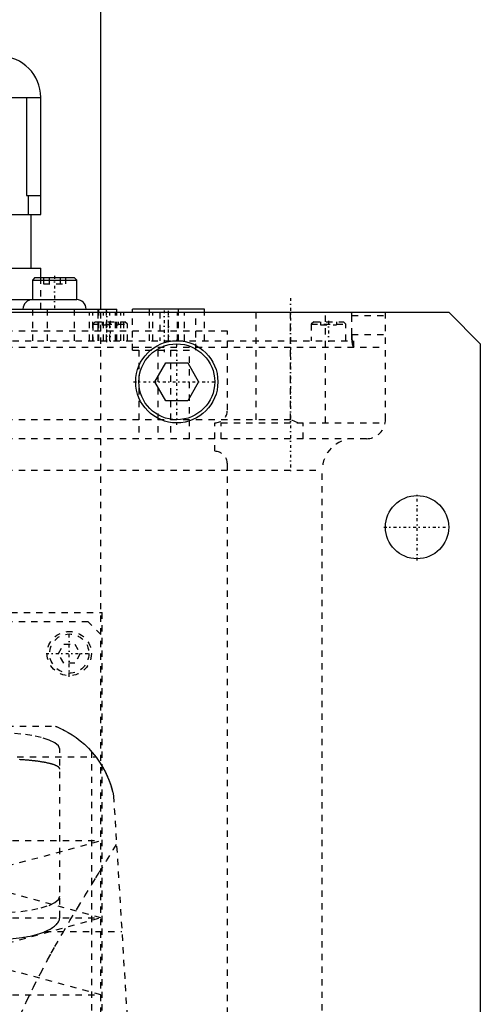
# Model space of a CAD drawing. Extents: x -105 to 105, y -146 to 645.
# Tile 12 of 13: x 32 to 105, y 207 to 363. Entities that reach past the tile are written whole.
import ezdxf

# ---------------------------------------------------------------- set-up
doc = ezdxf.new("R2010")
doc.units = 0
doc.linetypes.add('CENTER', pattern=[1.5, 0.45, -0.5, 0.05, -0.5])
doc.linetypes.add('DASHED', pattern=[2, 1, -1])
for name, color, linetype in [('AM_0', 7, 'CONTINUOUS'), ('AM_3', 7, 'DASHED'), ('AM_7', 7, 'CENTER')]:
    doc.layers.add(name, color=color, linetype=linetype)

msp = doc.modelspace()

# ---------------------------------------------------------------- linework, layer by layer
at = {"layer": 'AM_0', "color": 7, "linetype": 'CONTINUOUS'}
for p, q in [((45, 317), (45, 375.5)), ((2.5, 350.51), (35.5, 350.51)), ((3.02, 350.47), (35.5, 350.47)), ((33.23, 350.47), (33.23, 335)), ((35.5, 332), (35.5, 350.51)), ((33.23, 335), (35.5, 335)), ((33.48, 335), (33.48, 332)), ((6.25, 332), (35.5, 332)), ((34, 323.5), (34, 332)), ((7, 323.5), (35.5, 323.5)), ((35.5, 322), (35.5, 323.5)), ((34.57, 322), (34.17, 321.6)), ((34.17, 321.6), (34.17, 318.5)), ((34.17, 321.6), (41.17, 321.6)), ((34.57, 322), (40.77, 322)), ((41.17, 321.6), (40.77, 322)), ((41.17, 318.5), (41.17, 321.6)), ((6.99, 318.5), (41.17, 318.5)), ((-100, 316.5), (100, 316.5)), ((9.5, 317), (47.5, 317)), ((34.26, 316.5), (34.26, 317)), ((44.68, 316.5), (44.68, 317)), ((45.89, 316.5), (45.89, 317)), ((47.5, 316.5), (47.5, 317)), ((50, 316.5), (50, 317)), ((61.4, 317), (50, 317)), ((52.68, 316.5), (52.68, 317)), ((57.28, 316.5), (57.28, 317)), ((61.4, 316.5), (61.4, 317)), ((100, 316.5), (105, 311.5)), ((105, 311.5), (105, 21.5)), ((53.54, 305.5), (55.27, 308.5)), ((55.27, 308.5), (58.73, 308.5)), ((58.73, 308.5), (60.46, 305.5)), ((55.27, 302.5), (53.54, 305.5)), ((60.46, 305.5), (58.73, 302.5)), ((58.73, 302.5), (55.27, 302.5))]:
    msp.add_line(p, q, dxfattribs=at)
for centre, radius in [((57, 305.5), 6.5), ((57, 305.5), 6), ((95, 282.5), 5)]:
    msp.add_circle(centre, radius, dxfattribs=at)
for centre, radius, start, end in [((29.01, 350.51), 6.49, 0, 90), ((34.17, 317), 1.5, 90, 180), ((41.17, 317), 1.5, 0, 90)]:
    msp.add_arc(centre, radius, start, end, dxfattribs=at)
at = {"layer": 'AM_3', "color": 6, "linetype": 'DASHED'}
for p, q in [((35.5, 317), (35.5, 322)), ((35.94, 322), (35.94, 321)), ((35.94, 321), (39.4, 321)), ((36.81, 322), (36.81, 321)), ((38.54, 322), (38.54, 321)), ((39.4, 322), (39.4, 321)), ((16.75, 317), (34.26, 317)), ((34.26, 312), (34.26, 316.5)), ((36.58, 312), (36.58, 317)), ((40.85, 312), (40.85, 317)), ((43.2, 312), (43.2, 316.5)), ((43.7, 312), (43.7, 316.5)), ((44.52, 316.5), (44.52, 312)), ((44.57, 312), (44.57, 317)), ((44.68, 312), (44.68, 316.5)), ((45, 265.5), (45, 317)), ((45.41, 312), (45.41, 316.5)), ((45.89, 312), (45.89, 316.5)), ((46.42, 312), (46.42, 316.5)), ((47.32, 312), (47.32, 316.5)), ((47.5, 312), (47.5, 316.5)), ((48.13, 312), (48.13, 316.5)), ((48.63, 312), (48.63, 316.5)), ((50, 310.5), (50, 316.5)), ((52.68, 312), (52.68, 316.5)), ((53.2, 312), (53.2, 316.5)), ((54.3, 316.5), (54.3, 312)), ((55.7, 312), (55.7, 316.5)), ((57.1, 312), (57.1, 316.5)), ((57.28, 312), (57.28, 316.5)), ((58.2, 312), (58.2, 316.5)), ((60, 310.5), (60, 316.5)), ((61.4, 312), (61.4, 316.5)), ((69.5, 316.5), (69.5, 299)), ((75, 299.5), (75, 316.5)), ((80.5, 299), (80.5, 316.5)), ((90, 299.5), (90, 316.5)), ((44.11, 315), (43.71, 314.6)), ((44.11, 315), (48.81, 315)), ((45.21, 315), (45.21, 314.5)), ((46.46, 315), (46.46, 314.5)), ((47.71, 315), (47.71, 314.5)), ((49.21, 314.6), (48.81, 315)), ((78.65, 315), (78.25, 314.6)), ((78.65, 315), (83.35, 315)), ((79.75, 315), (79.75, 314.5)), ((81, 315), (81, 314.5)), ((82.25, 315), (82.25, 314.5)), ((83.75, 314.6), (83.35, 315)), ((84.68, 316), (90, 316)), ((84.68, 313), (84.68, 316)), ((65, 313.5), (-65, 313.5)), ((43.71, 314.6), (43.71, 312)), ((43.71, 314.6), (49.21, 314.6)), ((45.21, 314.5), (47.71, 314.5)), ((49.21, 312), (49.21, 314.6)), ((65, 301), (65, 313.5)), ((78.25, 314.6), (78.25, 312)), ((78.25, 314.6), (83.75, 314.6)), ((79.75, 314.5), (82.25, 314.5)), ((83.75, 312), (83.75, 314.6)), ((-85, 312), (85, 312)), ((84.68, 313), (90, 313)), ((85, 311), (85, 312)), ((-90, 311), (90, 311)), ((50, 310.5), (60, 310.5)), ((51, 310.5), (51, 296.5)), ((54, 310.5), (54, 296.5)), ((56, 310.5), (56, 296.5)), ((59, 296.5), (59, 310.5)), ((75, 299.5), (-75, 299.5)), ((76.12, 299), (75, 299.5)), ((63, 294.5), (63, 299)), ((64, 299), (89.96, 299)), ((64, 296.5), (64, 299)), ((77, 296.5), (77, 299)), ((87, 296.5), (-87, 296.5)), ((-80, 291.5), (80, 291.5)), ((65, 37.5), (65, 292.5)), ((80, 30), (80, 291.5)), ((-45.21, 269), (45.21, 269)), ((45.21, 176), (45.21, 269)), ((43, 267.5), (-43, 267.5)), ((45, 265.5), (43, 267.5)), ((45, 179.5), (45, 265.5)), ((38.27, 262.5), (39.13, 264)), ((39.13, 264), (40.87, 264)), ((40.87, 264), (41.73, 262.5)), ((39.13, 261), (38.27, 262.5)), ((41.73, 262.5), (40.87, 261)), ((40.87, 261), (39.13, 261)), ((-37.8, 251), (37.8, 251)), ((38.5, 220.77), (38.5, 247.38)), ((43.5, 247.02), (43.5, 77.05)), ((-44.22, 246.15), (44.22, 246.15)), ((47, 240), (57, 77.05)), ((-45, 232.9), (45, 232.9)), ((22.5, 226.8), (45, 232.9)), ((45, 220.7), (22.5, 226.8)), ((-45, 220.7), (45, 220.7)), ((22.5, 214.6), (45, 220.7)), ((36.16, 218.5), (48.32, 218.5)), ((45, 208.5), (22.5, 214.6)), ((-45, 208.5), (45, 208.5))]:
    msp.add_line(p, q, dxfattribs=at)
for points in [[(38.5, 247.38), (38.31, 247.89), (37.74, 248.37), (36.81, 248.82), (35.57, 249.21), (34.06, 249.53), (32.33, 249.77), (30.45, 249.92), (28.5, 249.97)], [(28.5, 221.5), (30.45, 221.55), (32.33, 221.7), (34.06, 221.94), (35.57, 222.26), (36.81, 222.65), (37.74, 223.1), (38.31, 223.58), (38.5, 224.09)]]:
    msp.add_lwpolyline(points, dxfattribs=at)
for points in [[(84.68, 316, 0), (84.68, 316, 0), (84.68, 316.01, 0), (84.68, 316.02, 0), (84.68, 316.02, 0), (84.68, 316.02, 0), (84.68, 316.03, 0), (84.68, 316.04, 0), (84.68, 316.05, 0), (84.68, 316.05, 0), (84.68, 316.06, 0), (84.68, 316.06, 0), (84.68, 316.07, 0), (84.68, 316.08, 0), (84.68, 316.08, 0), (84.68, 316.09, 0), (84.68, 316.1, 0), (84.68, 316.1, 0), (84.68, 316.11, 0), (84.68, 316.11, 0), (84.68, 316.12, 0), (84.68, 316.13, 0), (84.68, 316.13, 0), (84.68, 316.13, 0), (84.68, 316.14, 0), (84.68, 316.15, 0), (84.68, 316.15, 0), (84.68, 316.15, 0), (84.68, 316.16, 0), (84.68, 316.17, 0), (84.68, 316.18, 0), (84.68, 316.18, 0), (84.68, 316.19, 0), (84.67, 316.19, 0), (84.67, 316.2, 0), (84.67, 316.2, 0), (84.67, 316.21, 0), (84.67, 316.22, 0), (84.67, 316.22, 0), (84.67, 316.23, 0), (84.67, 316.23, 0), (84.67, 316.24, 0), (84.67, 316.24, 0), (84.67, 316.25, 0), (84.67, 316.26, 0), (84.67, 316.26, 0), (84.67, 316.27, 0), (84.67, 316.27, 0), (84.67, 316.27, 0), (84.67, 316.28, 0), (84.67, 316.29, 0), (84.66, 316.29, 0), (84.66, 316.3, 0), (84.66, 316.3, 0), (84.66, 316.31, 0), (84.66, 316.31, 0), (84.66, 316.32, 0), (84.66, 316.32, 0), (84.66, 316.33, 0), (84.66, 316.33, 0), (84.66, 316.34, 0), (84.66, 316.34, 0), (84.66, 316.34, 0), (84.66, 316.35, 0), (84.66, 316.35, 0), (84.66, 316.35, 0), (84.66, 316.36, 0), (84.65, 316.36, 0), (84.65, 316.37, 0), (84.65, 316.37, 0), (84.65, 316.37, 0), (84.65, 316.38, 0), (84.65, 316.38, 0), (84.65, 316.39, 0), (84.65, 316.39, 0), (84.65, 316.39, 0), (84.65, 316.4, 0), (84.65, 316.4, 0), (84.65, 316.4, 0), (84.64, 316.41, 0), (84.64, 316.41, 0), (84.64, 316.42, 0), (84.64, 316.42, 0), (84.64, 316.42, 0), (84.64, 316.42, 0), (84.64, 316.43, 0), (84.64, 316.43, 0), (84.64, 316.44, 0), (84.64, 316.44, 0), (84.63, 316.44, 0), (84.63, 316.44, 0), (84.63, 316.45, 0), (84.63, 316.45, 0), (84.63, 316.45, 0), (84.63, 316.46, 0), (84.63, 316.46, 0), (84.63, 316.46, 0), (84.63, 316.46, 0), (84.63, 316.46, 0), (84.62, 316.47, 0), (84.62, 316.47, 0), (84.62, 316.47, 0), (84.62, 316.47, 0), (84.62, 316.48, 0), (84.62, 316.48, 0), (84.62, 316.48, 0), (84.62, 316.48, 0), (84.62, 316.48, 0), (84.61, 316.48, 0), (84.61, 316.48, 0), (84.61, 316.49, 0), (84.61, 316.49, 0), (84.61, 316.49, 0), (84.61, 316.49, 0), (84.61, 316.49, 0), (84.61, 316.49, 0), (84.61, 316.49, 0), (84.61, 316.49, 0), (84.6, 316.5, 0), (84.6, 316.5, 0), (84.6, 316.5, 0), (84.6, 316.5, 0), (84.6, 316.5, 0), (84.6, 316.5, 0), (84.6, 316.5, 0), (84.6, 316.5, 0), (84.6, 316.5, 0), (84.59, 316.5, 0), (84.59, 316.5, 0), (84.59, 316.5, 0), (84.59, 316.5, 0)], [(85.01, 311, 0), (85.01, 311, 0), (85.01, 311, 0), (85, 311, 0), (85, 311, 0), (85, 311, 0), (84.99, 311, 0), (84.99, 311.01, 0), (84.98, 311.01, 0), (84.98, 311.01, 0), (84.97, 311.01, 0), (84.97, 311.02, 0), (84.97, 311.02, 0), (84.97, 311.02, 0), (84.96, 311.03, 0), (84.96, 311.03, 0), (84.95, 311.04, 0), (84.95, 311.04, 0), (84.95, 311.05, 0), (84.94, 311.05, 0), (84.94, 311.06, 0), (84.93, 311.06, 0), (84.93, 311.07, 0), (84.93, 311.07, 0), (84.93, 311.08, 0), (84.92, 311.09, 0), (84.92, 311.09, 0), (84.92, 311.1, 0), (84.91, 311.1, 0), (84.91, 311.11, 0), (84.9, 311.12, 0), (84.9, 311.13, 0), (84.89, 311.15, 0), (84.89, 311.15, 0), (84.89, 311.16, 0), (84.89, 311.17, 0), (84.88, 311.18, 0), (84.88, 311.19, 0), (84.87, 311.21, 0), (84.87, 311.22, 0), (84.87, 311.23, 0), (84.86, 311.23, 0), (84.86, 311.25, 0), (84.85, 311.26, 0), (84.85, 311.28, 0), (84.85, 311.29, 0), (84.84, 311.31, 0), (84.84, 311.31, 0), (84.84, 311.32, 0), (84.83, 311.34, 0), (84.83, 311.35, 0), (84.83, 311.37, 0), (84.82, 311.39, 0), (84.82, 311.4, 0), (84.82, 311.41, 0), (84.81, 311.42, 0), (84.81, 311.44, 0), (84.81, 311.46, 0), (84.8, 311.48, 0), (84.8, 311.5, 0), (84.8, 311.51, 0), (84.79, 311.52, 0), (84.79, 311.53, 0), (84.79, 311.55, 0), (84.79, 311.57, 0), (84.78, 311.58, 0), (84.78, 311.59, 0), (84.78, 311.61, 0), (84.78, 311.63, 0), (84.77, 311.64, 0), (84.77, 311.65, 0), (84.77, 311.67, 0), (84.77, 311.7, 0), (84.76, 311.72, 0), (84.76, 311.74, 0), (84.76, 311.76, 0), (84.76, 311.77, 0), (84.75, 311.78, 0), (84.75, 311.81, 0), (84.75, 311.83, 0), (84.74, 311.86, 0), (84.74, 311.88, 0), (84.74, 311.9, 0), (84.74, 311.92, 0), (84.74, 311.93, 0), (84.73, 311.95, 0), (84.73, 311.98, 0), (84.73, 312, 0), (84.73, 312.03, 0), (84.72, 312.06, 0), (84.72, 312.07, 0), (84.72, 312.08, 0), (84.72, 312.11, 0), (84.72, 312.14, 0), (84.71, 312.16, 0), (84.71, 312.19, 0), (84.71, 312.22, 0), (84.71, 312.23, 0), (84.71, 312.24, 0), (84.71, 312.27, 0), (84.7, 312.3, 0), (84.7, 312.33, 0), (84.7, 312.36, 0), (84.7, 312.38, 0), (84.7, 312.4, 0), (84.7, 312.41, 0), (84.7, 312.44, 0), (84.69, 312.47, 0), (84.69, 312.48, 0), (84.69, 312.5, 0), (84.69, 312.53, 0), (84.69, 312.56, 0), (84.69, 312.57, 0), (84.69, 312.58, 0), (84.69, 312.61, 0), (84.69, 312.64, 0), (84.69, 312.67, 0), (84.69, 312.7, 0), (84.69, 312.73, 0), (84.68, 312.74, 0), (84.68, 312.76, 0), (84.68, 312.79, 0), (84.68, 312.82, 0), (84.68, 312.84, 0), (84.68, 312.87, 0), (84.68, 312.9, 0), (84.68, 312.92, 0), (84.68, 312.93, 0), (84.68, 312.96, 0), (84.68, 312.99, 0), (84.68, 313, 0)], [(84.68, 313, 0), (84.68, 312.97, 0), (84.68, 312.92, 0), (84.68, 312.86, 0), (84.68, 312.83, 0), (84.68, 312.8, 0), (84.68, 312.75, 0), (84.69, 312.69, 0), (84.69, 312.63, 0), (84.69, 312.57, 0), (84.69, 312.52, 0), (84.69, 312.49, 0), (84.69, 312.46, 0), (84.7, 312.4, 0), (84.7, 312.35, 0), (84.7, 312.29, 0), (84.71, 312.24, 0), (84.71, 312.18, 0), (84.71, 312.16, 0), (84.72, 312.13, 0), (84.72, 312.08, 0), (84.73, 312.03, 0), (84.73, 312, 0)], [(84.73, 312, 0), (84.73, 311.95, 0), (84.74, 311.86, 0), (84.76, 311.77, 0), (84.76, 311.72, 0), (84.77, 311.68, 0), (84.78, 311.6, 0), (84.79, 311.52, 0), (84.81, 311.45, 0), (84.82, 311.38, 0), (84.84, 311.32, 0), (84.85, 311.29, 0), (84.85, 311.26, 0), (84.87, 311.21, 0), (84.89, 311.16, 0), (84.91, 311.12, 0), (84.92, 311.08, 0), (84.94, 311.05, 0), (84.95, 311.04, 0), (84.96, 311.03, 0), (84.98, 311.01, 0), (84.99, 311, 0), (85, 311, 0)], [(85, 311, 0), (85, 311, 0), (85.01, 311, 0), (85.01, 311, 0), (85.01, 311, 0)], [(89.96, 299, 0), (89.97, 299.08, 0), (89.99, 299.25, 0), (90, 299.42, 0), (90, 299.5, 0)], [(37.8, 251, 0), (37.82, 250.99, 0), (37.86, 250.98, 0), (37.91, 250.96, 0), (37.93, 250.95, 0), (37.96, 250.94, 0), (38.01, 250.92, 0), (38.06, 250.89, 0), (38.28, 250.8, 0), (38.73, 250.6, 0), (38.99, 250.47, 0), (39.26, 250.33, 0), (39.84, 250.01, 0), (40.46, 249.63, 0), (41.09, 249.2, 0), (41.74, 248.7, 0), (42.39, 248.14, 0), (42.71, 247.84, 0), (43.02, 247.53, 0), (43.64, 246.86, 0), (44.24, 246.13, 0), (44.8, 245.34, 0), (45.32, 244.49, 0), (45.79, 243.59, 0), (46.01, 243.11, 0), (46.22, 242.63, 0), (46.58, 241.62, 0), (46.88, 240.55, 0), (47, 240, 0)], [(43.5, 247.02, 0), (43.5, 247.02, 0), (43.5, 247.02, 0), (43.5, 247.01, 0), (43.51, 247.01, 0), (43.51, 247.01, 0), (43.51, 247, 0), (43.52, 247, 0), (43.53, 246.99, 0), (43.54, 246.98, 0), (43.55, 246.97, 0), (43.55, 246.96, 0), (43.56, 246.95, 0), (43.57, 246.94, 0), (43.59, 246.92, 0), (43.6, 246.9, 0), (43.62, 246.88, 0), (43.64, 246.86, 0), (43.65, 246.85, 0), (43.66, 246.84, 0), (43.68, 246.81, 0), (43.7, 246.79, 0), (43.72, 246.77, 0), (43.73, 246.76, 0), (43.75, 246.73, 0), (43.78, 246.7, 0), (43.79, 246.68, 0), (43.81, 246.66, 0), (43.83, 246.63, 0), (43.86, 246.59, 0), (43.89, 246.56, 0), (43.93, 246.52, 0), (43.96, 246.48, 0), (43.97, 246.46, 0), (43.99, 246.44, 0), (44.03, 246.39, 0), (44.06, 246.35, 0), (44.1, 246.31, 0), (44.13, 246.26, 0), (44.17, 246.21, 0), (44.19, 246.19, 0), (44.21, 246.16, 0), (44.24, 246.12, 0), (44.28, 246.06, 0), (44.32, 246.01, 0), (44.36, 245.96, 0), (44.4, 245.91, 0), (44.42, 245.88, 0), (44.44, 245.85, 0), (44.48, 245.8, 0), (44.52, 245.74, 0), (44.56, 245.69, 0), (44.6, 245.63, 0), (44.64, 245.57, 0), (44.66, 245.54, 0), (44.68, 245.51, 0), (44.72, 245.44, 0), (44.77, 245.38, 0), (44.81, 245.31, 0), (44.85, 245.25, 0), (44.9, 245.18, 0), (44.92, 245.15, 0), (44.94, 245.11, 0), (44.98, 245.05, 0), (45.03, 244.98, 0), (45.05, 244.94, 0), (45.07, 244.9, 0), (45.12, 244.83, 0), (45.16, 244.76, 0), (45.18, 244.72, 0), (45.2, 244.69, 0), (45.25, 244.61, 0), (45.29, 244.53, 0), (45.34, 244.46, 0), (45.38, 244.38, 0), (45.42, 244.3, 0), (45.45, 244.26, 0), (45.47, 244.22, 0), (45.51, 244.14, 0), (45.55, 244.06, 0), (45.6, 243.98, 0), (45.64, 243.89, 0), (45.68, 243.81, 0), (45.71, 243.77, 0), (45.73, 243.72, 0), (45.77, 243.64, 0), (45.81, 243.55, 0), (45.85, 243.46, 0), (45.89, 243.37, 0), (45.94, 243.29, 0), (45.96, 243.24, 0), (45.98, 243.2, 0), (46.02, 243.11, 0), (46.06, 243.01, 0), (46.19, 242.69, 0), (46.41, 242.12, 0), (46.51, 241.82, 0), (46.61, 241.52, 0), (46.78, 240.92, 0), (46.93, 240.31, 0), (47, 240, 0)], [(38.5, 244.19, 0), (38.5, 244.21, 0), (38.5, 244.23, 0), (38.49, 244.25, 0), (38.49, 244.27, 0), (38.49, 244.28, 0), (38.48, 244.3, 0), (38.47, 244.33, 0), (38.46, 244.35, 0), (38.44, 244.38, 0), (38.43, 244.4, 0), (38.42, 244.41, 0), (38.41, 244.42, 0), (38.39, 244.45, 0), (38.37, 244.47, 0), (38.34, 244.5, 0), (38.31, 244.52, 0), (38.28, 244.55, 0), (38.27, 244.56, 0), (38.25, 244.57, 0), (38.22, 244.59, 0), (38.18, 244.62, 0), (38.17, 244.63, 0), (38.15, 244.64, 0), (38.11, 244.67, 0), (38.07, 244.69, 0), (38.04, 244.7, 0), (38.02, 244.71, 0), (37.97, 244.74, 0), (37.93, 244.76, 0), (37.88, 244.78, 0), (37.82, 244.81, 0), (37.77, 244.83, 0), (37.74, 244.84, 0), (37.71, 244.85, 0), (37.65, 244.87, 0), (37.59, 244.9, 0), (37.53, 244.92, 0), (37.47, 244.94, 0), (37.4, 244.96, 0), (37.37, 244.97, 0), (37.33, 244.98, 0), (37.26, 245, 0), (37.19, 245.03, 0), (37.12, 245.05, 0), (37.04, 245.07, 0), (36.96, 245.09, 0), (36.92, 245.1, 0), (36.88, 245.11, 0), (36.8, 245.13, 0), (36.72, 245.15, 0), (36.64, 245.17, 0), (36.55, 245.18, 0), (36.47, 245.2, 0), (36.42, 245.21, 0), (36.38, 245.22, 0), (36.29, 245.24, 0), (36.2, 245.26, 0), (36.1, 245.28, 0), (36.01, 245.29, 0), (35.92, 245.31, 0), (35.87, 245.32, 0), (35.82, 245.33, 0), (35.72, 245.34, 0), (35.63, 245.36, 0), (35.58, 245.37, 0), (35.53, 245.37, 0), (35.43, 245.39, 0), (35.33, 245.41, 0), (35.27, 245.41, 0), (35.22, 245.42, 0), (35.12, 245.44, 0), (35.01, 245.45, 0), (34.9, 245.46, 0), (34.79, 245.48, 0), (34.67, 245.49, 0), (34.62, 245.5, 0), (34.56, 245.51, 0), (34.44, 245.52, 0), (34.33, 245.53, 0), (34.21, 245.55, 0), (34.09, 245.56, 0), (33.97, 245.57, 0), (33.9, 245.58, 0), (33.84, 245.59, 0), (33.72, 245.6, 0), (33.59, 245.61, 0), (33.46, 245.62, 0), (33.33, 245.63, 0), (33.2, 245.64, 0), (33.14, 245.65, 0), (33.07, 245.65, 0), (32.94, 245.66, 0), (32.81, 245.67, 0), (32.67, 245.68, 0), (32.54, 245.69, 0), (32.4, 245.7, 0), (32.33, 245.71, 0), (32.27, 245.71, 0), (32.13, 245.72, 0)], [(28.71, 194.62, 0), (28.99, 195.85, 0), (29.66, 198.26, 0), (30.43, 200.63, 0), (30.85, 201.8, 0), (31.3, 202.96, 0), (32.25, 205.25, 0), (33.26, 207.5, 0), (34.33, 209.72, 0), (35.44, 211.89, 0), (36.58, 214.04, 0), (37.16, 215.1, 0), (37.74, 216.14, 0), (38.92, 218.21, 0), (40.11, 220.24, 0), (41.3, 222.23, 0), (42.47, 224.17, 0), (43.63, 226.07, 0), (44.2, 227, 0), (44.77, 227.91, 0), (45.88, 229.71, 0), (46.95, 231.45, 0), (47.47, 232.3, 0)], [(36.16, 218.5, 0), (36.28, 218.55, 0), (36.52, 218.66, 0), (36.74, 218.78, 0), (36.85, 218.83, 0), (36.96, 218.89, 0), (37.16, 219.01, 0), (37.35, 219.13, 0), (37.52, 219.26, 0), (37.69, 219.39, 0), (37.84, 219.52, 0), (37.9, 219.58, 0), (37.97, 219.65, 0), (38.09, 219.78, 0), (38.19, 219.91, 0), (38.28, 220.05, 0), (38.35, 220.18, 0), (38.41, 220.31, 0), (38.44, 220.38, 0), (38.46, 220.45, 0), (38.48, 220.58, 0), (38.5, 220.71, 0), (38.5, 220.77, 0)], [(28.5, 217.27, 0), (28.73, 217.27, 0), (29.21, 217.28, 0), (29.69, 217.29, 0), (29.93, 217.3, 0), (30.17, 217.32, 0), (30.64, 217.35, 0), (31.12, 217.39, 0), (31.6, 217.44, 0), (32.06, 217.5, 0), (32.52, 217.56, 0), (32.75, 217.6, 0), (32.97, 217.63, 0), (33.4, 217.71, 0), (33.83, 217.8, 0), (34.23, 217.89, 0), (34.62, 217.99, 0), (35, 218.1, 0), (35.18, 218.15, 0), (35.35, 218.21, 0), (35.68, 218.32, 0), (36, 218.44, 0), (36.16, 218.5, 0)]]:
    msp.add_polyline3d(points, dxfattribs=at)
for radius in [3.5, 3.1]:
    msp.add_circle((40, 262.5), radius, dxfattribs=at)
for centre, radius, start, end in [((63, 301), 2, 270, 0), ((87, 299.5), 3, 270, 350.4059), ((85, 291.5), 5, 90, 180), ((63, 292.5), 2, 0, 90)]:
    msp.add_arc(centre, radius, start, end, dxfattribs=at)
at = {"layer": 'AM_7', "color": 4, "linetype": 'CENTER'}
for p, q in [((37.67, 322.25), (37.67, 316.75)), ((75, 318.75), (75, 291.25)), ((45.92, 311.77), (45.92, 316.73)), ((55, 316.8), (55, 310.2)), ((55.7, 311.77), (55.7, 316.73)), ((46.46, 315.15), (46.46, 311.85)), ((81, 315.15), (81, 311.85)), ((57, 298.68), (57, 312.32)), ((50.17, 305.5), (63.83, 305.5)), ((95, 277.25), (95, 287.75)), ((89.75, 282.5), (100.25, 282.5)), ((40, 258.82), (40, 266.18)), ((36.33, 262.5), (43.67, 262.5))]:
    msp.add_line(p, q, dxfattribs=at)

doc.saveas('drawing.dxf')
